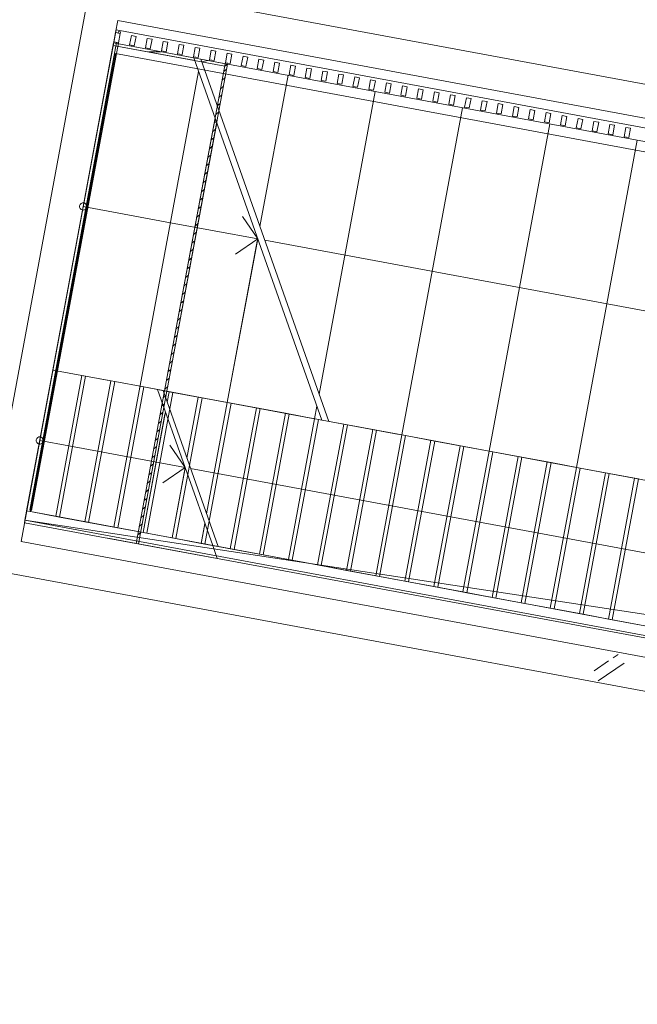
# Model space of a CAD drawing. Header units: metres. Extents: x 0 to 60282398, y -11592309 to 5708004.
# Tile 40 of 136: x 32353348.37 to 32353354.84, y 5707912.49 to 5707922.8. Entities that reach past the tile are written whole.
import ezdxf

# ---------------------------------------------------------------- set-up
doc = ezdxf.new("R2010")
doc.units = ezdxf.units.M
doc.header["$LTSCALE"] = 0.75
doc.layers.get('0').update_dxf_attribs({"linetype": 'CONTINUOUS'})
for name, color, linetype, lineweight in [('10417023$0$#9_002_GES I Übersicht Erdgeschoss_1_108_Treppen.A', 7, 'CONTINUOUS', 25), ('10417023$0$#9_002_GES I Übersicht Erdgeschoss_1_202_Innenwandbekleidung.A', 7, 'CONTINUOUS', 25), ('10417023$0$#9_002_GES I Übersicht Erdgeschoss_1_Neubau_103_Stützen.A', 7, 'CONTINUOUS', 25), ('10417023$0$#9_002_GES I Übersicht Erdgeschoss_1_Neubau_104_Decken.A', 7, 'CONTINUOUS', 25), ('10417023$0$#9_002_GES I Übersicht Erdgeschoss_1_Neubau_105_Unterzug.A', 7, 'CONTINUOUS', 25), ('10417023$0$#9_002_GES I Übersicht Erdgeschoss_1_Neubau_108_Treppen.A', 7, 'CONTINUOUS', 25), ('10417023$0$#9_002_GES I Übersicht Erdgeschoss_1_Neubau_202_Innenwandbekleidun', 7, 'CONTINUOUS', 25), ('10417023$0$Keine', 7, 'CONTINUOUS', 13)]:
    doc.layers.add(name, color=color, linetype=linetype, lineweight=lineweight)
pattern_1 = [(10, (0, 0), (-0.01562833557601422, 0.08863269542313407), [])]

# ---------------------------------------------------------------- blocks, each defined once
blk = doc.blocks.new('10417023$0$#9_MKO_LP5_ARC_GES_UP_00_002_P_G_modell (3D)')
at = {"layer": '10417023$0$#9_002_GES I Übersicht Erdgeschoss_1_108_Treppen.A', "linetype": 'Continuous', "lineweight": 5, "true_color": 0xff0000}
h = blk.add_hatch(dxfattribs=at)
h.set_pattern_fill('#9_HOLZ__VOLLHOLZ__HIRNHO', color=1, style=0, pattern_type=2)
h.set_pattern_definition(pattern_1)
h.paths.add_polyline_path([(-32353495.44881294, -5707797.520586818), (-32353495.44881294, -5707797.546210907), (-32353494.25943706, -5707797.546210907), (-32353494.23381297, -5707797.520586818)])
h = blk.add_hatch(dxfattribs=at)
h.set_pattern_fill('#9_HOLZ__VOLLHOLZ__HIRNHO', color=1, style=0, pattern_type=2)
h.set_pattern_definition(pattern_1)
h.paths.add_polyline_path([(-32353494.23381297, -5707802.629020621), (-32353494.23381297, -5707797.520586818), (-32353494.25943706, -5707797.520586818), (-32353494.25943706, -5707802.629020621)])
at = {"layer": '10417023$0$#9_002_GES I Übersicht Erdgeschoss_1_Neubau_103_Stützen.A', "linetype": 'Continuous', "lineweight": 5, "true_color": 0xff0000}
h = blk.add_hatch(dxfattribs=at)
h.set_pattern_fill('#9_BETON__STAHLBETON_0001', color=1, style=0, pattern_type=2)
h.set_pattern_definition([(44.99999999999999, (0, 0), (-0.1697056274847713, 0.1697056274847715), []), (44.99999999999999, (-0.08485281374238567, 0.08485281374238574), (-0.1697056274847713, 0.1697056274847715), [0.18, -0.05999999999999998])])
edge = h.paths.add_edge_path()
edge.add_arc((-32353489.15881512, -5707803.00457689), 0.175, 180, 270)
edge.add_arc((-32353489.15881512, -5707803.00457689), 0.175, 270, 360)
edge.add_arc((-32353489.15881512, -5707803.00457689), 0.175, 0, 90)
edge.add_arc((-32353489.15881512, -5707803.00457689), 0.175, 90, 180)
at = {"layer": '10417023$0$#9_002_GES I Übersicht Erdgeschoss_1_108_Treppen.A', "color": 1, "linetype": 'Continuous', "lineweight": 18, "true_color": 0xff0000}
for p, q in [((-32353495.40943702, -5707797.62487689), (-32353495.40943702, -5707801.004479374)), ((-32353487.20566295, -5707797.62487689), (-32353495.40943702, -5707797.62487689)), ((-32353495.40943702, -5707802.504374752), (-32353495.40943702, -5707801.004479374)), ((-32353495.40943702, -5707801.004479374), (-32353495.09958553, -5707801.004479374)), ((-32353495.09958553, -5707802.504374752), (-32353495.09958553, -5707801.004479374)), ((-32353495.09943702, -5707802.504374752), (-32353495.09943702, -5707801.004479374)), ((-32353495.09943702, -5707801.004479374), (-32353494.78953358, -5707801.004479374)), ((-32353494.78953358, -5707802.504374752), (-32353494.78953358, -5707801.004479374)), ((-32353494.78943702, -5707802.504374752), (-32353494.78943702, -5707801.004479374)), ((-32353494.78943702, -5707801.004479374), (-32353494.47948163, -5707801.004479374)), ((-32353494.47948163, -5707802.504374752), (-32353494.47948163, -5707801.004479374)), ((-32353494.47943702, -5707802.504374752), (-32353494.47943702, -5707801.004479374)), ((-32353494.47943702, -5707801.004479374), (-32353494.16943702, -5707801.004479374)), ((-32353494.16943702, -5707801.004479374), (-32353493.85943702, -5707801.004479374)), ((-32353494.16943702, -5707802.504374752), (-32353494.16943702, -5707801.004479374)), ((-32353493.85943702, -5707801.004479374), (-32353493.54943702, -5707801.004479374)), ((-32353493.85943702, -5707802.504374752), (-32353493.85943702, -5707801.004479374)), ((-32353493.54943702, -5707801.004479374), (-32353493.23943702, -5707801.004479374)), ((-32353493.54943702, -5707802.504374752), (-32353493.54943702, -5707801.004479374)), ((-32353493.23943702, -5707801.004479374), (-32353492.92943702, -5707801.004479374)), ((-32353493.23943702, -5707802.504374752), (-32353493.23943702, -5707801.004479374)), ((-32353492.92943702, -5707802.504374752), (-32353492.92943702, -5707801.004479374)), ((-32353492.92943702, -5707801.004479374), (-32353492.61943702, -5707801.004479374)), ((-32353492.61943702, -5707802.504374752), (-32353492.61943702, -5707801.004479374)), ((-32353492.61943702, -5707801.004479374), (-32353492.30943702, -5707801.004479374)), ((-32353492.30943702, -5707801.004479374), (-32353491.99943702, -5707801.004479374)), ((-32353492.30943702, -5707802.504374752), (-32353492.30943702, -5707801.004479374)), ((-32353491.99943702, -5707801.004479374), (-32353491.68943702, -5707801.004479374)), ((-32353491.99943702, -5707802.504374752), (-32353491.99943702, -5707801.004479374)), ((-32353491.68943702, -5707801.004479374), (-32353491.37943702, -5707801.004479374)), ((-32353491.68943702, -5707802.504374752), (-32353491.68943702, -5707801.004479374)), ((-32353491.37943702, -5707801.004479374), (-32353491.06943702, -5707801.004479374)), ((-32353491.37943702, -5707802.504374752), (-32353491.37943702, -5707801.004479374)), ((-32353491.06943702, -5707802.504374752), (-32353491.06943702, -5707801.004479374)), ((-32353491.06943702, -5707801.004479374), (-32353490.75943702, -5707801.004479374)), ((-32353490.75943702, -5707801.004479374), (-32353490.44943702, -5707801.004479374)), ((-32353490.75943702, -5707802.504374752), (-32353490.75943702, -5707801.004479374)), ((-32353490.44943702, -5707801.004479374), (-32353490.13943702, -5707801.004479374)), ((-32353490.44943702, -5707802.504374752), (-32353490.44943702, -5707801.004479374)), ((-32353490.13943702, -5707801.004479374), (-32353489.82943702, -5707801.004479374)), ((-32353490.13943702, -5707802.504374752), (-32353490.13943702, -5707801.004479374)), ((-32353489.82943702, -5707802.504374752), (-32353489.82943702, -5707801.004479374)), ((-32353489.82943702, -5707801.004479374), (-32353489.51974873, -5707801.004479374)), ((-32353489.51974873, -5707802.504374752), (-32353489.51974873, -5707801.004479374)), ((-32353489.51943702, -5707802.504374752), (-32353489.51943702, -5707801.004479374)), ((-32353489.51943702, -5707801.004479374), (-32353489.20943702, -5707801.004479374)), ((-32353489.20943702, -5707802.504374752), (-32353489.20943702, -5707801.004479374)), ((-32353495.09958553, -5707802.504374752), (-32353495.40943702, -5707802.504374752)), ((-32353487.20566295, -5707802.504479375), (-32353495.40943702, -5707802.504472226)), ((-32353494.78953358, -5707802.504374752), (-32353495.09943702, -5707802.504374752)), ((-32353494.47948163, -5707802.504374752), (-32353494.78943702, -5707802.504374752)), ((-32353494.16943702, -5707802.504374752), (-32353494.47943702, -5707802.504374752)), ((-32353493.85943702, -5707802.504374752), (-32353494.16943702, -5707802.504374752)), ((-32353493.54943702, -5707802.504374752), (-32353493.85943702, -5707802.504374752)), ((-32353493.23943702, -5707802.504374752), (-32353493.54943702, -5707802.504374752)), ((-32353492.92943702, -5707802.504374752), (-32353493.23943702, -5707802.504374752)), ((-32353492.61943702, -5707802.504374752), (-32353492.92943702, -5707802.504374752)), ((-32353492.30943702, -5707802.504374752), (-32353492.61943702, -5707802.504374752)), ((-32353491.99943702, -5707802.504374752), (-32353492.30943702, -5707802.504374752)), ((-32353491.68943702, -5707802.504374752), (-32353491.99943702, -5707802.504374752)), ((-32353491.37943702, -5707802.504374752), (-32353491.68943702, -5707802.504374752)), ((-32353491.06943702, -5707802.504374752), (-32353491.37943702, -5707802.504374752)), ((-32353490.75943702, -5707802.504374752), (-32353491.06943702, -5707802.504374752)), ((-32353490.44943702, -5707802.504374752), (-32353490.75943702, -5707802.504374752)), ((-32353490.13943702, -5707802.504374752), (-32353490.44943702, -5707802.504374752)), ((-32353489.82943702, -5707802.504374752), (-32353490.13943702, -5707802.504374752)), ((-32353489.51974873, -5707802.504374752), (-32353489.82943702, -5707802.504374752)), ((-32353489.20943702, -5707802.504374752), (-32353489.51943702, -5707802.504374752)), ((-32353488.89943702, -5707802.504374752), (-32353489.20943702, -5707802.504374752))]:
    blk.add_line(p, q, dxfattribs=at)
at = {"layer": '10417023$0$#9_002_GES I Übersicht Erdgeschoss_1_108_Treppen.A', "color": 1, "linetype": 'Continuous', "lineweight": 13, "true_color": 0xff0000, "flags": 128}
for points in [[(-32353495.44881294, -5707797.520586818), (-32353495.44881294, -5707797.546210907), (-32353494.25943706, -5707797.546210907), (-32353494.23381297, -5707797.520586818)], [(-32353494.23381297, -5707802.629020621), (-32353494.25943706, -5707802.629020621), (-32353494.25943706, -5707797.520586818), (-32353494.23381297, -5707797.520586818)]]:
    blk.add_lwpolyline(points, close=True, dxfattribs=at)
at = {"layer": '10417023$0$#9_002_GES I Übersicht Erdgeschoss_1_202_Innenwandbekleidung.A', "color": 1, "linetype": 'Continuous', "lineweight": 13, "true_color": 0xff0000}
for p, q in [((-32353495.39945468, -5707797.392077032), (-32353495.41945468, -5707797.392077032)), ((-32353495.41945468, -5707797.392077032), (-32353495.41945468, -5707797.409576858)), ((-32353495.39945468, -5707797.409576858), (-32353495.39945468, -5707797.392077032)), ((-32353494.59476147, -5707797.546210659), (-32353495.44881329, -5707797.546210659)), ((-32353495.41945468, -5707797.509576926), (-32353495.41945468, -5707802.491878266)), ((-32353495.39945468, -5707802.491878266), (-32353495.39945468, -5707797.509576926)), ((-32353494.25943698, -5707798.100911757), (-32353494.25943698, -5707801.004479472)), ((-32353494.23381259, -5707798.145293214), (-32353494.23381259, -5707801.004479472)), ((-32353495.41945468, -5707802.491878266), (-32353495.39945468, -5707802.491878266)), ((-32353493.466595, -5707802.5043744), (-32353493.39432698, -5707802.62954706)), ((-32353495.44881329, -5707802.604475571), (-32353495.44881329, -5707802.62954706)), ((-32353494.55105563, -5707802.62954706), (-32353495.44881329, -5707802.62954706)), ((-32353476.43381628, -5707802.62954706), (-32353494.55994405, -5707802.62954706)), ((-32353493.39432698, -5707802.62954706), (-32353494.55105563, -5707802.62954706))]:
    blk.add_line(p, q, dxfattribs=at)
at = {"layer": '10417023$0$#9_002_GES I Übersicht Erdgeschoss_1_Neubau_104_Decken.A', "color": 1, "linetype": 'Continuous', "lineweight": 13, "true_color": 0xff0000}
for p, q in [((-32353476.40380519, -5707797.37957689), (-32353495.44881294, -5707797.37957689)), ((-32353495.44881294, -5707797.37957689), (-32353495.44881294, -5707802.6044758)), ((-32353477.01881479, -5707801.989465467), (-32353495.44881329, -5707802.604475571)), ((-32353495.44881294, -5707802.6044758), (-32353476.40380519, -5707802.6044758))]:
    blk.add_line(p, q, dxfattribs=at)
at = {"layer": '10417023$0$#9_002_GES I Übersicht Erdgeschoss_1_Neubau_105_Unterzug.A', "color": 1, "linetype": 'Continuous', "lineweight": 13, "true_color": 0xff0000}
for p, q in [((-32353495.79881293, -5707796.92957689), (-32353495.79881293, -5707802.82957689)), ((-32353476.05380519, -5707796.92957689), (-32353495.44881294, -5707796.92957689)), ((-32353495.44881294, -5707797.27957689), (-32353476.40380519, -5707797.27957689)), ((-32353495.44881294, -5707797.409576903), (-32353495.44881294, -5707797.27957689)), ((-32353495.44881294, -5707802.82957689), (-32353495.44881294, -5707797.509576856)), ((-32353476.40380519, -5707802.82957689), (-32353495.44881294, -5707802.82957689)), ((-32353495.79881293, -5707803.17957689), (-32353476.05380519, -5707803.17957689))]:
    blk.add_line(p, q, dxfattribs=at)
at = {"layer": '10417023$0$#9_002_GES I Übersicht Erdgeschoss_1_Neubau_108_Treppen.A', "color": 1, "linetype": 'Continuous', "lineweight": 13, "true_color": 0xff0000}
for p, q in [((-32353494.59512238, -5707797.519494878), (-32353495.44963471, -5707797.519500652)), ((-32353495.44963471, -5707797.519500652), (-32353495.44961162, -5707801.004469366)), ((-32353495.44961162, -5707801.004469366), (-32353495.44963471, -5707797.519500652)), ((-32353494.59512238, -5707797.519494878), (-32353492.58308018, -5707801.004404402)), ((-32353494.51999597, -5707797.51949921), (-32353492.50795522, -5707801.004404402)), ((-32353484.45940241, -5707797.51949921), (-32353494.51963507, -5707797.51949921)), ((-32353494.51963455, -5707797.519499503), (-32353494.51963454, -5707797.520125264)), ((-32353493.58963398, -5707797.51949921), (-32353493.58962387, -5707799.1309274)), ((-32353492.65963433, -5707797.51949921), (-32353492.65961412, -5707800.741727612)), ((-32353491.72963469, -5707797.51949921), (-32353491.72961159, -5707801.004319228)), ((-32353490.79963504, -5707797.51949921), (-32353490.79961194, -5707801.004313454)), ((-32353489.86963395, -5707797.51949921), (-32353489.8696123, -5707801.004307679)), ((-32353494.51961197, -5707801.054417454), (-32353494.51963362, -5707797.650244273)), ((-32353494.51963362, -5707797.650244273), (-32353494.51961197, -5707801.054417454)), ((-32353493.58962387, -5707799.261933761), (-32353493.78962555, -5707799.06193497)), ((-32353495.44962316, -5707799.26194531), (-32353494.51962351, -5707799.261939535)), ((-32353494.51962351, -5707799.261939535), (-32353493.58962387, -5707799.261933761)), ((-32353493.78962266, -5707799.461933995), (-32353493.58962387, -5707799.261933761)), ((-32353493.58962387, -5707799.287029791), (-32353493.58961232, -5707801.004413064)), ((-32353493.58961232, -5707801.004413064), (-32353493.58961232, -5707799.261933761)), ((-32353493.51449891, -5707799.261933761), (-32353488.00962311, -5707799.261899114)), ((-32353492.65961412, -5707800.871841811), (-32353492.65961268, -5707801.004335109)), ((-32353495.44961162, -5707801.004469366), (-32353494.829608, -5707801.004466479)), ((-32353495.44960728, -5707801.004421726), (-32353495.44960728, -5707802.5043744)), ((-32353495.13960836, -5707801.004421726), (-32353495.44960728, -5707801.004421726)), ((-32353495.13960836, -5707802.5043744), (-32353495.13960836, -5707801.004421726)), ((-32353495.13960836, -5707801.004421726), (-32353495.13960836, -5707802.5043744)), ((-32353494.829608, -5707801.004421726), (-32353495.13960836, -5707801.004421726)), ((-32353494.829608, -5707802.5043744), (-32353494.829608, -5707801.004421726)), ((-32353494.829608, -5707801.004421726), (-32353494.829608, -5707802.5043744)), ((-32353494.51961197, -5707801.004378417), (-32353493.58961232, -5707801.004372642)), ((-32353494.3470551, -5707801.004378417), (-32353494.51961197, -5707801.004378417)), ((-32353494.51961197, -5707801.054417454), (-32353494.51961197, -5707801.004417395)), ((-32353494.51960764, -5707802.5043744), (-32353494.51960764, -5707801.054374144)), ((-32353494.51960764, -5707801.054374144), (-32353494.51960764, -5707802.5043744)), ((-32353494.33261883, -5707801.004376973), (-32353493.466595, -5707802.5043744)), ((-32353494.20960727, -5707801.00437553), (-32353494.28041579, -5707801.004376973)), ((-32353494.2748838, -5707801.004376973), (-32353493.40885998, -5707802.5043744)), ((-32353494.20960727, -5707801.117439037), (-32353494.20960727, -5707801.00437553)), ((-32353494.20960727, -5707801.00437553), (-32353494.20960727, -5707801.117439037)), ((-32353493.89960836, -5707801.00437553), (-32353494.20960727, -5707801.00437553)), ((-32353493.89960836, -5707801.654376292), (-32353493.89960836, -5707801.00437553)), ((-32353493.89960836, -5707801.00437553), (-32353493.89960836, -5707801.654374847)), ((-32353493.58960799, -5707801.00437553), (-32353493.89960836, -5707801.00437553)), ((-32353493.58961232, -5707801.004413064), (-32353492.65961268, -5707801.004366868)), ((-32353493.58960799, -5707802.191310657), (-32353493.58960799, -5707801.00437553)), ((-32353493.58960799, -5707801.00437553), (-32353493.58960799, -5707802.191310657)), ((-32353493.27960763, -5707801.00437553), (-32353493.58960799, -5707801.00437553)), ((-32353493.27960763, -5707802.5043744), (-32353493.27960763, -5707801.00437553)), ((-32353493.27960763, -5707801.00437553), (-32353493.27960763, -5707802.5043744)), ((-32353492.96960726, -5707801.00437553), (-32353493.27960763, -5707801.00437553)), ((-32353492.65960835, -5707801.004335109), (-32353492.96960726, -5707801.004335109)), ((-32353492.96960726, -5707802.5043744), (-32353492.96960726, -5707801.00437553)), ((-32353492.96960726, -5707801.00437553), (-32353492.96960726, -5707802.5043744)), ((-32353492.68848091, -5707801.004405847), (-32353492.58308018, -5707801.004404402)), ((-32353492.65960835, -5707802.5043744), (-32353492.65960835, -5707801.004402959)), ((-32353492.65960835, -5707801.004402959), (-32353492.65960835, -5707802.5043744)), ((-32353492.52295884, -5707801.004404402), (-32353491.75847981, -5707801.004400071)), ((-32353492.34960798, -5707802.5043744), (-32353492.34960798, -5707801.004402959)), ((-32353492.34960798, -5707801.004402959), (-32353492.34960798, -5707802.5043744)), ((-32353492.03960762, -5707802.5043744), (-32353492.03960762, -5707801.004402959)), ((-32353492.03960762, -5707801.004402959), (-32353492.03960762, -5707802.5043744)), ((-32353491.72961159, -5707801.004319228), (-32353490.79961194, -5707801.004313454)), ((-32353491.72960726, -5707802.5043744), (-32353491.72960726, -5707801.004293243)), ((-32353491.72960726, -5707801.004293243), (-32353491.72960726, -5707802.5043744)), ((-32353491.41960834, -5707802.5043744), (-32353491.41960834, -5707801.004293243)), ((-32353491.41960834, -5707801.004293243), (-32353491.41960834, -5707802.5043744)), ((-32353491.10960798, -5707802.5043744), (-32353491.10960798, -5707801.004293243)), ((-32353491.10960798, -5707801.004293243), (-32353491.10960798, -5707802.5043744)), ((-32353490.79961194, -5707801.004313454), (-32353489.8696123, -5707801.004307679)), ((-32353490.79960761, -5707802.5043744), (-32353490.79960761, -5707801.004293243)), ((-32353490.79960761, -5707801.004293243), (-32353490.79960761, -5707802.5043744)), ((-32353490.48960724, -5707802.5043744), (-32353490.48960724, -5707801.004293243)), ((-32353490.48960724, -5707801.004293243), (-32353490.48960724, -5707802.5043744)), ((-32353490.17960833, -5707802.5043744), (-32353490.17960833, -5707801.004293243)), ((-32353490.17960833, -5707801.004293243), (-32353490.17960833, -5707802.5043744)), ((-32353489.86960796, -5707801.004293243), (-32353490.17960833, -5707801.004293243)), ((-32353489.8696123, -5707801.004307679), (-32353488.93961265, -5707801.004301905)), ((-32353489.86960796, -5707802.5043744), (-32353489.86960796, -5707801.004293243)), ((-32353489.86960796, -5707801.004293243), (-32353489.86960796, -5707802.5043744)), ((-32353489.5596076, -5707802.5043744), (-32353489.5596076, -5707801.004293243)), ((-32353489.5596076, -5707801.004293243), (-32353489.5596076, -5707802.5043744)), ((-32353489.24960724, -5707802.5043744), (-32353489.24960724, -5707801.004293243)), ((-32353489.24960724, -5707801.004293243), (-32353489.24960724, -5707802.5043744)), ((-32353494.20960727, -5707801.217439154), (-32353494.20960727, -5707802.5043744)), ((-32353494.20960727, -5707802.5043744), (-32353494.20960727, -5707801.242438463)), ((-32353493.89960836, -5707801.754374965), (-32353494.09960714, -5707801.55437473)), ((-32353495.44960728, -5707801.754374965), (-32353495.13960836, -5707801.754374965)), ((-32353495.13960836, -5707801.754374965), (-32353493.89960836, -5707801.754374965)), ((-32353494.09960714, -5707801.954375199), (-32353493.89960836, -5707801.754374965)), ((-32353493.89960836, -5707801.754374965), (-32353493.89960836, -5707802.5043744)), ((-32353493.89960836, -5707802.5043744), (-32353493.89960836, -5707801.779374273)), ((-32353493.84187334, -5707801.754374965), (-32353487.38960795, -5707801.754374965)), ((-32353493.58960799, -5707802.291310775), (-32353493.58960799, -5707802.5043744)), ((-32353493.58960799, -5707802.5043744), (-32353493.58960799, -5707802.316310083)), ((-32353495.44960728, -5707802.5043744), (-32353495.13960836, -5707802.5043744)), ((-32353495.13960836, -5707802.5043744), (-32353494.829608, -5707802.5043744)), ((-32353494.829608, -5707802.5043744), (-32353494.51960764, -5707802.5043744)), ((-32353494.51960764, -5707802.5043744), (-32353494.20960727, -5707802.5043744)), ((-32353494.20960727, -5707802.5043744), (-32353493.89960836, -5707802.5043744)), ((-32353493.89960836, -5707802.5043744), (-32353493.58960799, -5707802.5043744)), ((-32353493.58960799, -5707802.5043744), (-32353493.466595, -5707802.5043744)), ((-32353493.40885998, -5707802.5043744), (-32353493.27960763, -5707802.5043744)), ((-32353493.27960763, -5707802.5043744), (-32353492.96960726, -5707802.5043744)), ((-32353492.96960726, -5707802.5043744), (-32353492.65960835, -5707802.5043744)), ((-32353492.65960835, -5707802.5043744), (-32353492.34960798, -5707802.5043744)), ((-32353492.34960798, -5707802.5043744), (-32353492.03960762, -5707802.5043744)), ((-32353492.03960762, -5707802.5043744), (-32353491.72960726, -5707802.5043744)), ((-32353491.72960726, -5707802.5043744), (-32353491.41960834, -5707802.5043744)), ((-32353491.41960834, -5707802.5043744), (-32353491.10960798, -5707802.5043744)), ((-32353491.10960798, -5707802.5043744), (-32353490.79960761, -5707802.5043744)), ((-32353490.79960761, -5707802.5043744), (-32353490.48960724, -5707802.5043744)), ((-32353490.48960724, -5707802.5043744), (-32353490.17960833, -5707802.5043744)), ((-32353490.17960833, -5707802.5043744), (-32353489.86960796, -5707802.5043744)), ((-32353489.86960796, -5707802.5043744), (-32353489.5596076, -5707802.5043744)), ((-32353489.5596076, -5707802.5043744), (-32353489.24960724, -5707802.5043744)), ((-32353489.24960724, -5707802.5043744), (-32353488.93960832, -5707802.5043744))]:
    blk.add_line(p, q, dxfattribs=at)
for centre, radius, start, end in [((-32353495.44962357, -5707799.26194513), 0.03750000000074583, 90.00036136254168, 270.0003555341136), ((-32353495.44962357, -5707799.261945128), 0.0375000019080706, 270.0003555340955, 90.00036136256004), ((-32353495.44960782, -5707801.754375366), 0.0375, 90, 270), ((-32353495.44960782, -5707801.754375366), 0.0375, 270, 90)]:
    blk.add_arc(centre, radius, start, end, dxfattribs=at)
at = {"layer": '10417023$0$#9_002_GES I Übersicht Erdgeschoss_1_Neubau_202_Innenwandbekleidun', "color": 1, "linetype": 'Continuous', "lineweight": 13, "true_color": 0xff0000, "flags": 128}
for points in [[(-32353495.44943705, -5707797.50957689), (-32353495.39943705, -5707797.50957689), (-32353495.39943705, -5707797.40957689), (-32353495.44943705, -5707797.40957689)], [(-32353495.27947704, -5707797.509576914), (-32353495.22947704, -5707797.509576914), (-32353495.22947704, -5707797.409576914), (-32353495.27947704, -5707797.409576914)], [(-32353495.10947704, -5707797.509576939), (-32353495.05947704, -5707797.509576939), (-32353495.05947704, -5707797.409576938), (-32353495.10947704, -5707797.409576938)], [(-32353494.93947704, -5707797.509577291), (-32353494.88947704, -5707797.509577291), (-32353494.88947704, -5707797.409577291), (-32353494.93947704, -5707797.409577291)], [(-32353494.76947704, -5707797.509577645), (-32353494.71947704, -5707797.509577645), (-32353494.71947704, -5707797.409577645), (-32353494.76947704, -5707797.409577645)], [(-32353494.59947704, -5707797.509577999), (-32353494.54947704, -5707797.509577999), (-32353494.54947704, -5707797.409577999), (-32353494.59947704, -5707797.409577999)], [(-32353494.42947704, -5707797.509578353), (-32353494.37947704, -5707797.509578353), (-32353494.37947704, -5707797.409578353), (-32353494.42947704, -5707797.409578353)], [(-32353494.25947704, -5707797.509578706), (-32353494.20947704, -5707797.509578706), (-32353494.20947704, -5707797.409578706), (-32353494.25947704, -5707797.409578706)], [(-32353494.08947704, -5707797.50957906), (-32353494.03947704, -5707797.50957906), (-32353494.03947704, -5707797.40957906), (-32353494.08947704, -5707797.40957906)], [(-32353493.91947704, -5707797.509579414), (-32353493.86947704, -5707797.509579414), (-32353493.86947704, -5707797.409579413), (-32353493.91947704, -5707797.409579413)], [(-32353493.74947704, -5707797.509579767), (-32353493.69947704, -5707797.509579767), (-32353493.69947704, -5707797.409579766), (-32353493.74947704, -5707797.409579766)], [(-32353493.57947704, -5707797.50958012), (-32353493.52947704, -5707797.50958012), (-32353493.52947704, -5707797.40958012), (-32353493.57947704, -5707797.40958012)], [(-32353493.40947704, -5707797.509580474), (-32353493.35947704, -5707797.509580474), (-32353493.35947704, -5707797.409580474), (-32353493.40947704, -5707797.409580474)], [(-32353493.23947704, -5707797.509580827), (-32353493.18947704, -5707797.509580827), (-32353493.18947704, -5707797.409580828), (-32353493.23947704, -5707797.409580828)], [(-32353493.06947704, -5707797.50958118), (-32353493.01947704, -5707797.50958118), (-32353493.01947704, -5707797.409581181), (-32353493.06947704, -5707797.409581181)], [(-32353492.89947704, -5707797.509581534), (-32353492.84947704, -5707797.509581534), (-32353492.84947704, -5707797.409581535), (-32353492.89947704, -5707797.409581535)], [(-32353492.72947704, -5707797.509581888), (-32353492.67947704, -5707797.509581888), (-32353492.67947704, -5707797.409581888), (-32353492.72947704, -5707797.409581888)], [(-32353492.55947704, -5707797.509582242), (-32353492.50947704, -5707797.509582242), (-32353492.50947704, -5707797.409582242), (-32353492.55947704, -5707797.409582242)], [(-32353492.38947704, -5707797.509582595), (-32353492.33947704, -5707797.509582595), (-32353492.33947704, -5707797.409582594), (-32353492.38947704, -5707797.409582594)], [(-32353492.21947704, -5707797.509582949), (-32353492.16947704, -5707797.509582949), (-32353492.16947704, -5707797.409582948), (-32353492.21947704, -5707797.409582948)], [(-32353492.04947704, -5707797.509583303), (-32353491.99947704, -5707797.509583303), (-32353491.99947704, -5707797.409583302), (-32353492.04947704, -5707797.409583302)], [(-32353491.87947704, -5707797.509583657), (-32353491.82947704, -5707797.509583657), (-32353491.82947704, -5707797.409583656), (-32353491.87947704, -5707797.409583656)], [(-32353491.70947704, -5707797.509584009), (-32353491.65947704, -5707797.509584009), (-32353491.65947704, -5707797.409584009), (-32353491.70947704, -5707797.409584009)], [(-32353491.53947704, -5707797.509584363), (-32353491.48947704, -5707797.509584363), (-32353491.48947704, -5707797.409584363), (-32353491.53947704, -5707797.409584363)], [(-32353491.36947704, -5707797.509584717), (-32353491.31947704, -5707797.509584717), (-32353491.31947704, -5707797.409584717), (-32353491.36947704, -5707797.409584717)], [(-32353491.19947704, -5707797.50958507), (-32353491.14947704, -5707797.50958507), (-32353491.14947704, -5707797.409585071), (-32353491.19947704, -5707797.409585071)], [(-32353491.02947704, -5707797.509585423), (-32353490.97947704, -5707797.509585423), (-32353490.97947704, -5707797.409585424), (-32353491.02947704, -5707797.409585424)], [(-32353490.85947704, -5707797.509585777), (-32353490.80947704, -5707797.509585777), (-32353490.80947704, -5707797.409585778), (-32353490.85947704, -5707797.409585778)], [(-32353490.68947704, -5707797.509586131), (-32353490.63947704, -5707797.509586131), (-32353490.63947704, -5707797.409586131), (-32353490.68947704, -5707797.409586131)], [(-32353490.51947704, -5707797.509586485), (-32353490.46947704, -5707797.509586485), (-32353490.46947704, -5707797.409586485), (-32353490.51947704, -5707797.409586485)], [(-32353490.34947704, -5707797.509586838), (-32353490.29947704, -5707797.509586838), (-32353490.29947704, -5707797.409586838), (-32353490.34947704, -5707797.409586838)], [(-32353490.17947704, -5707797.509587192), (-32353490.12947704, -5707797.509587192), (-32353490.12947704, -5707797.409587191), (-32353490.17947704, -5707797.409587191)], [(-32353490.00947704, -5707797.509587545), (-32353489.95947704, -5707797.509587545), (-32353489.95947704, -5707797.409587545), (-32353490.00947704, -5707797.409587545)]]:
    blk.add_lwpolyline(points, close=True, dxfattribs=at)
blk = doc.blocks.new('10417023$0$2_MKO_LP5_LAN_GES_UP_00_002_V_A (3D)')
at = {"layer": '10417023$0$Keine'}
blk.add_blockref('10417023$0$#9_MKO_LP5_ARC_GES_UP_00_002_P_G_modell (3D)', (0, 0), dxfattribs=at)
blk = doc.blocks.new('10417023')
at = {"layer": '10417023$0$Keine', "rotation": 349.4819372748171}
blk.add_blockref('10417023$0$2_MKO_LP5_LAN_GES_UP_00_002_V_A (3D)', (65205154.93137175, 5413829.557758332), dxfattribs=at)

msp = doc.modelspace()

# ---------------------------------------------------------------- block references
msp.add_blockref('10417023', (0, 0))

doc.saveas('drawing.dxf')
